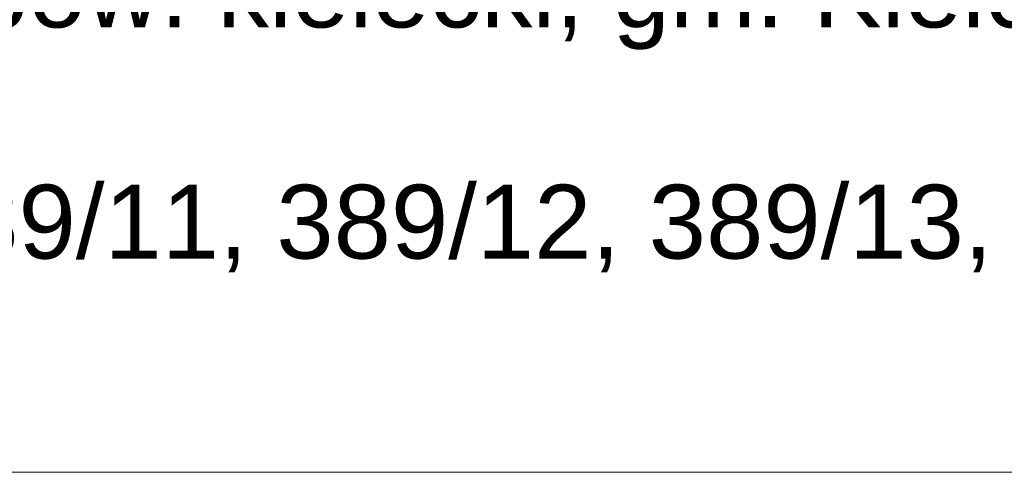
# Model space of a CAD drawing. Header units: millimetres. Extents: x -165365 to -33565, y 7406 to 103342.
# Tile 243 of 256: x -53529 to -51460, y 13330 to 14280. Entities that reach past the tile are written whole.
import ezdxf

# ---------------------------------------------------------------- set-up
doc = ezdxf.new("R2010")
doc.units = ezdxf.units.MM
doc.header["$MEASUREMENT"] = 0
doc.layers.add('! IS Tabelka', color=7, linetype='Continuous')
doc.layers.add('G-ANNO-TTLB', color=7, linetype='Continuous', lineweight=9)
doc.layers.add('L_tabelka czarne', color=7, linetype='Continuous', lineweight=15)
doc.styles.add('Arial_19', font='arial.ttf', dxfattribs={"height": 8})

# ---------------------------------------------------------------- blocks, each defined once
blk = doc.blocks.new('erer')
at = {"layer": 'L_tabelka czarne'}
blk.add_line((-59.132, 48.945), (-0.228, 48.945), dxfattribs=at)
at = {"layer": 'G-ANNO-TTLB', "style": 'Arial_19'}
for s, p in [('świętokrzyskie, pow. kielecki, gm. Kielce,', (-52.647, 58.283)), ('miejscowość: Kielce', (-57.835, 55.771)), ('dz.nr ewid. 389/10, 389/11, 389/12, 389/13, obręb 0015', (-57.799, 53.431))]:
    blk.add_text(s, height=1.55009, dxfattribs=at).set_placement(p)

msp = doc.modelspace()

# ---------------------------------------------------------------- block references
at = {"layer": '! IS Tabelka', "linetype": 'Continuous', "lineweight": 25, "xscale": 100, "yscale": 100, "zscale": 100}
msp.add_blockref('erer', (-49881.67375, 8435.89566), dxfattribs=at)

doc.saveas('drawing.dxf')
